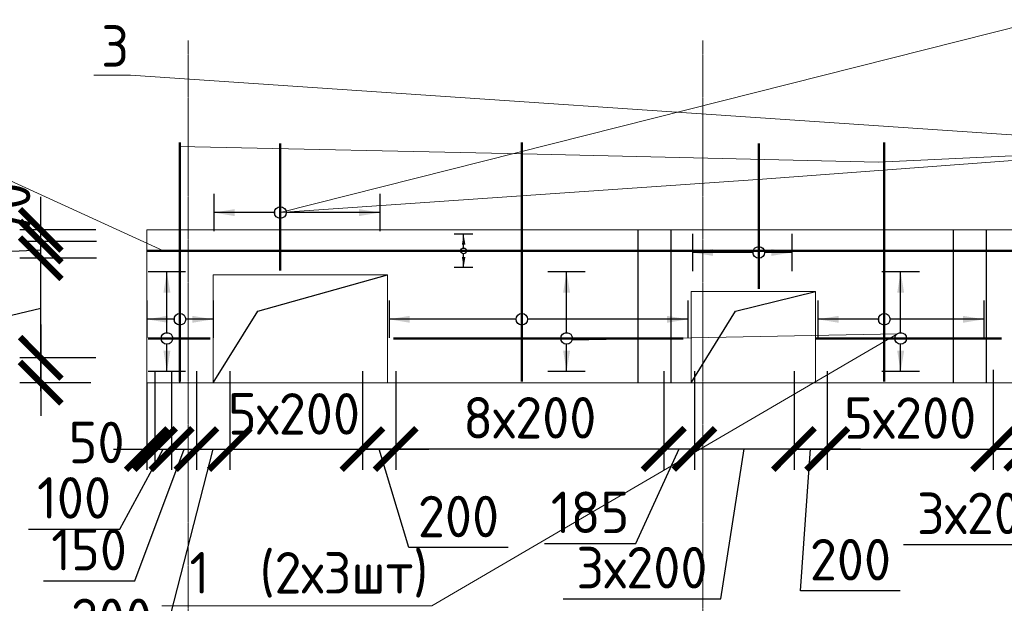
# Model space of a CAD drawing. Header units: millimetres. Extents: x 247266 to 730847, y -636031 to 10052.
# Tile 38 of 196: x 587967 to 593900, y -417256 to -413740. Entities that reach past the tile are written whole.
import ezdxf
from ezdxf import colors
from ezdxf.entities.mleader import LeaderData, LeaderLine
from ezdxf.math import Vec2, Vec3

# ---------------------------------------------------------------- set-up
doc = ezdxf.new("R2010")
doc.units = ezdxf.units.MM
doc.set_wipeout_variables(frame=1)
for name, pattern in [('______5', [1100, 800, -100, 100, -100]), ('________', [0]), ('HIDDEN2', [4.7625, 3.175, -1.5875]), ('осевая', [50.8, 31.75, -6.35, 6.35, -6.35])]:
    doc.linetypes.add(name, pattern=pattern)
for name, color, linetype, lineweight in [('Standard', 7, 'Continuous', 25), ('АрмСтер', 7, 'Continuous', 50), ('Оси', 7, '______5', 18), ('подоснова', 7, 'Continuous', 5)]:
    doc.layers.add(name, color=color, linetype=linetype, lineweight=lineweight)
doc.layers.add('РАЗМЕРЫ', color=7, linetype='Continuous')
doc.styles.add('GOST-2.304_Type-B', font='GOST_Common.ttf')
doc.dimstyles.new('СПДС', dxfattribs={"dimscale": 100, "dimtxt": 2.5, "dimasz": 2.5, "dimexe": 1.25, "dimexo": 0, "dimtad": 1, "dimdec": 0, "dimtxsty": 'GOST-2.304_Type-B', "dimblk": 'ARCHTICK', "dimcen": 2.5, "dimdle": 2, "dimadec": 0, "dimazin": 2, "dimtfac": 0.75, "dimtdec": 0, "dimtmove": 1, "dimatfit": 3, "dimfxl": 1, "dimtolj": 1, "dimarcsym": 1})

# ---------------------------------------------------------------- blocks, each defined once
blk = doc.blocks.new('_ArchTick')
at = {"color": 0, "linetype": 'ByBlock', "const_width": 0.15}
blk.add_lwpolyline([(-0.5, -0.5), (0.5, 0.5)], dxfattribs=at)
blk = doc.blocks.new('*D3121')
at = {"layer": 'DEFPOINTS', "color": 0, "ltscale": 100}
for p in [(588782.4, -415856.8), (588732.8, -415927.1), (588782.4, -416326.8)]:
    blk.add_point(p, dxfattribs=at)
at = {"layer": 'РАЗМЕРЫ', "color": 0, "lineweight": -2}
for p, q in [((588782.4, -415856.8), (588782.4, -416451.8)), ((588732.8, -415927.1), (588732.8, -416451.8)), ((588532.8, -416326.8), (588982.4, -416326.8))]:
    blk.add_line(p, q, dxfattribs=at)
at = {"layer": 'РАЗМЕРЫ', "color": 0, "lineweight": -2, "ltscale": 100, "xscale": 250, "yscale": 250, "zscale": 250}
blk.add_blockref('_ArchTick', (588732.8, -416326.8), dxfattribs=at)
at = {"layer": 'РАЗМЕРЫ', "color": 0, "lineweight": -2, "ltscale": 100, "xscale": 250, "yscale": 250, "zscale": 250, "rotation": 180}
blk.add_blockref('_ArchTick', (588782.4, -416326.8), dxfattribs=at)
at = {"layer": 'РАЗМЕРЫ', "color": 0, "lineweight": 0, "ltscale": 100, "insert": (588430.6, -416287.2), "char_height": 250, "attachment_point": 5, "style": 'GOST-2.304_Type-B'}
blk.add_mtext('\\A1;50', dxfattribs=at)
blk = doc.blocks.new('*D3122')
at = {"layer": 'DEFPOINTS', "color": 0, "ltscale": 100}
for p in [(588881.9, -415857.2), (588782.4, -415927.1), (588881.9, -416326.8)]:
    blk.add_point(p, dxfattribs=at)
at = {"layer": 'РАЗМЕРЫ', "color": 0, "lineweight": -2}
for p, q in [((588881.9, -415857.2), (588881.9, -416451.8)), ((588782.4, -415927.1), (588782.4, -416451.8)), ((588570.1, -416808.6), (588832.2, -416326.8)), ((588582.4, -416326.8), (589081.9, -416326.8)), ((588019.6, -416808.6), (588570.1, -416808.6))]:
    blk.add_line(p, q, dxfattribs=at)
at = {"layer": 'РАЗМЕРЫ', "color": 0, "lineweight": -2, "ltscale": 100, "xscale": 250, "yscale": 250, "zscale": 250}
blk.add_blockref('_ArchTick', (588782.4, -416326.8), dxfattribs=at)
at = {"layer": 'РАЗМЕРЫ', "color": 0, "lineweight": -2, "ltscale": 100, "xscale": 250, "yscale": 250, "zscale": 250, "rotation": 180}
blk.add_blockref('_ArchTick', (588881.9, -416326.8), dxfattribs=at)
at = {"layer": 'РАЗМЕРЫ', "color": 0, "lineweight": 0, "ltscale": 100, "insert": (588294.8, -416621), "char_height": 250, "attachment_point": 5, "style": 'GOST-2.304_Type-B'}
blk.add_mtext('\\A1;100', dxfattribs=at)
blk = doc.blocks.new('*D3123')
at = {"layer": 'DEFPOINTS', "color": 0, "ltscale": 100}
for p in [(589032.8, -415856.8), (588882.8, -415953.8), (589032.8, -416326.8)]:
    blk.add_point(p, dxfattribs=at)
at = {"layer": 'РАЗМЕРЫ', "color": 0, "lineweight": -2}
for p, q in [((589032.8, -415856.8), (589032.8, -416451.8)), ((588882.8, -415953.8), (588882.8, -416451.8)), ((588660.7, -417120.3), (588957.8, -416326.8)), ((588682.8, -416326.8), (589232.8, -416326.8)), ((588110.3, -417120.3), (588660.7, -417120.3))]:
    blk.add_line(p, q, dxfattribs=at)
at = {"layer": 'РАЗМЕРЫ', "color": 0, "lineweight": -2, "ltscale": 100, "xscale": 250, "yscale": 250, "zscale": 250, "rotation": 180}
blk.add_blockref('_ArchTick', (588882.8, -416326.8), dxfattribs=at)
at = {"layer": 'РАЗМЕРЫ', "color": 0, "lineweight": -2, "ltscale": 100, "xscale": 250, "yscale": 250, "zscale": 250}
blk.add_blockref('_ArchTick', (589032.8, -416326.8), dxfattribs=at)
at = {"layer": 'РАЗМЕРЫ', "color": 0, "lineweight": 0, "ltscale": 100, "insert": (588385.5, -416932.7), "char_height": 250, "attachment_point": 5, "style": 'GOST-2.304_Type-B'}
blk.add_mtext('\\A1;150', dxfattribs=at)
blk = doc.blocks.new('*D3124')
at = {"layer": 'DEFPOINTS', "color": 0, "ltscale": 100}
for p in [(589232.8, -415869.2), (590032.8, -415856.8), (590032.8, -416326.8)]:
    blk.add_point(p, dxfattribs=at)
at = {"layer": 'РАЗМЕРЫ', "color": 0, "lineweight": -2}
for p, q in [((589232.8, -415869.2), (589232.8, -416451.8)), ((590032.8, -415856.8), (590032.8, -416451.8)), ((589032.8, -416326.8), (590232.8, -416326.8))]:
    blk.add_line(p, q, dxfattribs=at)
at = {"layer": 'РАЗМЕРЫ', "color": 0, "lineweight": -2, "ltscale": 100, "xscale": 250, "yscale": 250, "zscale": 250, "rotation": 180}
blk.add_blockref('_ArchTick', (589232.8, -416326.8), dxfattribs=at)
at = {"layer": 'РАЗМЕРЫ', "color": 0, "lineweight": -2, "ltscale": 100, "xscale": 250, "yscale": 250, "zscale": 250}
blk.add_blockref('_ArchTick', (590032.8, -416326.8), dxfattribs=at)
at = {"layer": 'РАЗМЕРЫ', "color": 0, "lineweight": 0, "ltscale": 100, "insert": (589620.1, -416114.8), "char_height": 250, "attachment_point": 5, "style": 'GOST-2.304_Type-B'}
blk.add_mtext('\\A1;5х200', dxfattribs=at)
blk = doc.blocks.new('*D3133')
at = {"layer": 'DEFPOINTS', "color": 0, "ltscale": 100}
for p in [(590032.8, -415975.1), (590232.8, -416023.5), (590232.8, -416326.8)]:
    blk.add_point(p, dxfattribs=at)
at = {"layer": 'РАЗМЕРЫ', "color": 0, "lineweight": -2}
for p, q in [((590032.8, -415975.1), (590032.8, -416451.8)), ((590232.8, -416023.5), (590232.8, -416451.8)), ((589832.8, -416326.8), (590432.8, -416326.8)), ((590311, -416920.9), (590132.8, -416326.8)), ((590911.5, -416920.9), (590311, -416920.9))]:
    blk.add_line(p, q, dxfattribs=at)
at = {"layer": 'РАЗМЕРЫ', "color": 0, "lineweight": -2, "ltscale": 100, "xscale": 250, "yscale": 250, "zscale": 250, "rotation": 180}
blk.add_blockref('_ArchTick', (590032.8, -416326.8), dxfattribs=at)
at = {"layer": 'РАЗМЕРЫ', "color": 0, "lineweight": -2, "ltscale": 100, "xscale": 250, "yscale": 250, "zscale": 250}
blk.add_blockref('_ArchTick', (590232.8, -416326.8), dxfattribs=at)
at = {"layer": 'РАЗМЕРЫ', "color": 0, "lineweight": 0, "ltscale": 100, "insert": (590611.2, -416733.3), "char_height": 250, "attachment_point": 5, "style": 'GOST-2.304_Type-B'}
blk.add_mtext('\\A1;200', dxfattribs=at)
blk = doc.blocks.new('*D3125')
at = {"layer": 'DEFPOINTS', "color": 0, "ltscale": 100}
for p in [(590232.8, -415856.8), (591848.8, -415857.2), (591848.8, -416326.1)]:
    blk.add_point(p, dxfattribs=at)
at = {"layer": 'РАЗМЕРЫ', "color": 0, "lineweight": -2}
for p, q in [((590232.8, -415856.8), (590232.8, -416451.1)), ((591848.8, -415857.2), (591848.8, -416451.1)), ((590032.8, -416326.1), (592048.8, -416326.1))]:
    blk.add_line(p, q, dxfattribs=at)
at = {"layer": 'РАЗМЕРЫ', "color": 0, "lineweight": -2, "ltscale": 100, "xscale": 250, "yscale": 250, "zscale": 250, "rotation": 180}
blk.add_blockref('_ArchTick', (590232.8, -416326.1), dxfattribs=at)
at = {"layer": 'РАЗМЕРЫ', "color": 0, "lineweight": -2, "ltscale": 100, "xscale": 250, "yscale": 250, "zscale": 250}
blk.add_blockref('_ArchTick', (591848.8, -416326.1), dxfattribs=at)
at = {"layer": 'РАЗМЕРЫ', "color": 0, "lineweight": 0, "ltscale": 100, "insert": (591040.8, -416138.5), "char_height": 250, "attachment_point": 5, "style": 'GOST-2.304_Type-B'}
blk.add_mtext('\\A1;8х200', dxfattribs=at)
blk = doc.blocks.new('*D3126')
at = {"layer": 'DEFPOINTS', "color": 0, "ltscale": 100}
for p in [(592032.8, -415856.8), (591847.8, -415994.4), (592032.8, -416326.1)]:
    blk.add_point(p, dxfattribs=at)
at = {"layer": 'РАЗМЕРЫ', "color": 0, "lineweight": -2}
for p, q in [((592032.8, -415856.8), (592032.8, -416451.1)), ((591847.8, -415994.4), (591847.8, -416451.1)), ((591647.8, -416326.1), (592232.8, -416326.1)), ((591679.3, -416895.7), (591940.3, -416326.1)), ((591128.9, -416895.7), (591679.3, -416895.7))]:
    blk.add_line(p, q, dxfattribs=at)
at = {"layer": 'РАЗМЕРЫ', "color": 0, "lineweight": -2, "ltscale": 100, "xscale": 250, "yscale": 250, "zscale": 250, "rotation": 180}
blk.add_blockref('_ArchTick', (591847.8, -416326.1), dxfattribs=at)
at = {"layer": 'РАЗМЕРЫ', "color": 0, "lineweight": -2, "ltscale": 100, "xscale": 250, "yscale": 250, "zscale": 250}
blk.add_blockref('_ArchTick', (592032.8, -416326.1), dxfattribs=at)
at = {"layer": 'РАЗМЕРЫ', "color": 0, "lineweight": 0, "ltscale": 100, "insert": (591404.1, -416708.1), "char_height": 250, "attachment_point": 5, "style": 'GOST-2.304_Type-B'}
blk.add_mtext('\\A1;185', dxfattribs=at)
blk = doc.blocks.new('*D3127')
at = {"layer": 'DEFPOINTS', "color": 0, "ltscale": 100}
for p in [(592632.8, -415856.8), (592032.8, -415966.5), (592632.8, -416326.1)]:
    blk.add_point(p, dxfattribs=at)
at = {"layer": 'РАЗМЕРЫ', "color": 0, "lineweight": -2}
for p, q in [((592632.8, -415856.8), (592632.8, -416451.1)), ((592032.8, -415966.5), (592032.8, -416451.1)), ((591832.8, -416326.1), (592832.8, -416326.1)), ((592191.8, -417229.2), (592332.8, -416326.1)), ((591241, -417229.2), (592191.8, -417229.2))]:
    blk.add_line(p, q, dxfattribs=at)
at = {"layer": 'РАЗМЕРЫ', "color": 0, "lineweight": -2, "ltscale": 100, "xscale": 250, "yscale": 250, "zscale": 250, "rotation": 180}
blk.add_blockref('_ArchTick', (592032.8, -416326.1), dxfattribs=at)
at = {"layer": 'РАЗМЕРЫ', "color": 0, "lineweight": -2, "ltscale": 100, "xscale": 250, "yscale": 250, "zscale": 250}
blk.add_blockref('_ArchTick', (592632.8, -416326.1), dxfattribs=at)
at = {"layer": 'РАЗМЕРЫ', "color": 0, "lineweight": 0, "ltscale": 100, "insert": (591716.4, -417041.5), "char_height": 250, "attachment_point": 5, "style": 'GOST-2.304_Type-B'}
blk.add_mtext('\\A1;3х200', dxfattribs=at)
blk = doc.blocks.new('*D3128')
at = {"layer": 'DEFPOINTS', "color": 0, "ltscale": 100}
for p in [(592832.8, -415856.8), (592632.8, -415944.6), (592832.8, -416326.1)]:
    blk.add_point(p, dxfattribs=at)
at = {"layer": 'РАЗМЕРЫ', "color": 0, "lineweight": -2}
for p, q in [((592832.8, -415856.8), (592832.8, -416451.1)), ((592632.8, -415944.6), (592632.8, -416451.1)), ((592432.8, -416326.1), (593032.8, -416326.1)), ((592672.6, -417181), (592732.8, -416326.1)), ((593273.1, -417181), (592672.6, -417181))]:
    blk.add_line(p, q, dxfattribs=at)
at = {"layer": 'РАЗМЕРЫ', "color": 0, "lineweight": -2, "ltscale": 100, "xscale": 250, "yscale": 250, "zscale": 250, "rotation": 180}
blk.add_blockref('_ArchTick', (592632.8, -416326.1), dxfattribs=at)
at = {"layer": 'РАЗМЕРЫ', "color": 0, "lineweight": -2, "ltscale": 100, "xscale": 250, "yscale": 250, "zscale": 250}
blk.add_blockref('_ArchTick', (592832.8, -416326.1), dxfattribs=at)
at = {"layer": 'РАЗМЕРЫ', "color": 0, "lineweight": 0, "ltscale": 100, "insert": (592972.9, -416993.4), "char_height": 250, "attachment_point": 5, "style": 'GOST-2.304_Type-B'}
blk.add_mtext('\\A1;200', dxfattribs=at)
blk = doc.blocks.new('*D3129')
at = {"layer": 'DEFPOINTS', "color": 0, "ltscale": 100}
for p in [(593832.8, -415848.8), (592832.8, -415965.5), (593832.8, -416327.8)]:
    blk.add_point(p, dxfattribs=at)
at = {"layer": 'РАЗМЕРЫ', "color": 0, "lineweight": -2}
for p, q in [((593832.8, -415848.8), (593832.8, -416452.8)), ((592832.8, -415965.5), (592832.8, -416452.8)), ((592632.8, -416327.8), (594032.8, -416327.8))]:
    blk.add_line(p, q, dxfattribs=at)
at = {"layer": 'РАЗМЕРЫ', "color": 0, "lineweight": -2, "ltscale": 100, "xscale": 250, "yscale": 250, "zscale": 250, "rotation": 180}
blk.add_blockref('_ArchTick', (592832.8, -416327.8), dxfattribs=at)
at = {"layer": 'РАЗМЕРЫ', "color": 0, "lineweight": -2, "ltscale": 100, "xscale": 250, "yscale": 250, "zscale": 250}
blk.add_blockref('_ArchTick', (593832.8, -416327.8), dxfattribs=at)
at = {"layer": 'РАЗМЕРЫ', "color": 0, "lineweight": 0, "ltscale": 100, "insert": (593332.8, -416140.2), "char_height": 250, "attachment_point": 5, "style": 'GOST-2.304_Type-B'}
blk.add_mtext('\\A1;5х200', dxfattribs=at)
blk = doc.blocks.new('*D3134')
at = {"layer": 'DEFPOINTS', "color": 0, "ltscale": 100}
for p in [(594032.8, -415856.8), (594632.8, -415856.8), (594632.8, -416324)]:
    blk.add_point(p, dxfattribs=at)
at = {"layer": 'РАЗМЕРЫ', "color": 0, "lineweight": -2}
for p, q in [((594032.8, -415856.8), (594032.8, -416449)), ((594632.8, -415856.8), (594632.8, -416449)), ((593832.8, -416324), (594832.8, -416324)), ((594244, -416902), (594332.8, -416324)), ((593293.2, -416902), (594244, -416902))]:
    blk.add_line(p, q, dxfattribs=at)
at = {"layer": 'РАЗМЕРЫ', "color": 0, "lineweight": -2, "ltscale": 100, "xscale": 250, "yscale": 250, "zscale": 250, "rotation": 180}
blk.add_blockref('_ArchTick', (594032.8, -416324), dxfattribs=at)
at = {"layer": 'РАЗМЕРЫ', "color": 0, "lineweight": -2, "ltscale": 100, "xscale": 250, "yscale": 250, "zscale": 250}
blk.add_blockref('_ArchTick', (594632.8, -416324), dxfattribs=at)
at = {"layer": 'РАЗМЕРЫ', "color": 0, "lineweight": 0, "ltscale": 100, "insert": (593768.6, -416714.3), "char_height": 250, "attachment_point": 5, "style": 'GOST-2.304_Type-B'}
blk.add_mtext('\\A1;3х200', dxfattribs=at)
blk = doc.blocks.new('*U3107')
at = {"layer": 'РАЗМЕРЫ'}
for p, q in [((112.5, 200), (-112.5, 200)), ((112.5, -200), (-112.5, -200))]:
    blk.add_line(p, q, dxfattribs=at)
at = {"layer": 'РАЗМЕРЫ', "ltscale": 15}
blk.add_line((0, -200), (0, 200), dxfattribs=at)
at = {"layer": 'РАЗМЕРЫ'}
for points in [[(0, 200), (20.9, 74.8), (-20.9, 74.8)], [(0, -200), (20.9, -74.8), (-20.9, -74.8)]]:
    blk.add_solid(points, dxfattribs=at)
at = {"linetype": 'Continuous', "lineweight": 0}
blk.add_wipeout([(35, 0), (28.3, 20.6), (10.8, 33.3), (-10.8, 33.3), (-28.3, 20.6), (-35, 0), (-28.3, -20.6), (-10.8, -33.3), (10.8, -33.3), (28.3, -20.6)], dxfattribs=at)
at = {"color": 0, "linetype": 'ByBlock', "lineweight": -2, "ltscale": 100}
blk.add_line((-375.3, 0), (1064.7, 0), dxfattribs=at)
at = {"layer": 'РАЗМЕРЫ'}
blk.add_circle((0, 0), 35, dxfattribs=at)
blk = doc.blocks.new('*U3108')
at = {"layer": 'РАЗМЕРЫ'}
for p, q in [((112.5, 800), (-112.5, 800)), ((112.5, -1000), (-112.5, -1000))]:
    blk.add_line(p, q, dxfattribs=at)
at = {"layer": 'РАЗМЕРЫ', "ltscale": 15}
blk.add_line((0, -1000), (0, 800), dxfattribs=at)
at = {"layer": 'РАЗМЕРЫ'}
for points in [[(0, 800), (20.9, 674.8), (-20.9, 674.8)], [(0, -1000), (20.9, -874.8), (-20.9, -874.8)]]:
    blk.add_solid(points, dxfattribs=at)
at = {"linetype": 'Continuous', "lineweight": 0}
blk.add_wipeout([(35, 0), (28.3, 20.6), (10.8, 33.3), (-10.8, 33.3), (-28.3, 20.6), (-35, 0), (-28.3, -20.6), (-10.8, -33.3), (10.8, -33.3), (28.3, -20.6)], dxfattribs=at)
at = {"color": 0, "linetype": 'ByBlock', "lineweight": -2, "ltscale": 100}
blk.add_line((-375.3, 0), (1064.7, 0), dxfattribs=at)
at = {"layer": 'РАЗМЕРЫ'}
blk.add_circle((0, 0), 35, dxfattribs=at)
blk = doc.blocks.new('*U3105')
at = {"layer": 'РАЗМЕРЫ'}
for p, q in [((112.5, 400), (-112.5, 400)), ((112.5, -600), (-112.5, -600))]:
    blk.add_line(p, q, dxfattribs=at)
at = {"layer": 'РАЗМЕРЫ', "ltscale": 15}
blk.add_line((0, -600), (0, 400), dxfattribs=at)
at = {"layer": 'РАЗМЕРЫ'}
for points in [[(0, 400), (20.9, 274.8), (-20.9, 274.8)], [(0, -600), (20.9, -474.8), (-20.9, -474.8)]]:
    blk.add_solid(points, dxfattribs=at)
at = {"linetype": 'Continuous', "lineweight": 0}
blk.add_wipeout([(35, 0), (28.3, 20.6), (10.8, 33.3), (-10.8, 33.3), (-28.3, 20.6), (-35, 0), (-28.3, -20.6), (-10.8, -33.3), (10.8, -33.3), (28.3, -20.6)], dxfattribs=at)
at = {"color": 0, "linetype": 'ByBlock', "lineweight": -2, "ltscale": 100}
blk.add_line((-375.3, 0), (1064.7, 0), dxfattribs=at)
at = {"layer": 'РАЗМЕРЫ'}
blk.add_circle((0, 0), 35, dxfattribs=at)
blk = doc.blocks.new('*U3104')
at = {"layer": 'РАЗМЕРЫ'}
for p, q in [((112.5, 400), (-112.5, 400)), ((112.5, -600), (-112.5, -600))]:
    blk.add_line(p, q, dxfattribs=at)
at = {"layer": 'РАЗМЕРЫ', "ltscale": 15}
blk.add_line((0, -600), (0, 400), dxfattribs=at)
at = {"layer": 'РАЗМЕРЫ'}
for points in [[(0, 400), (20.9, 274.8), (-20.9, 274.8)], [(0, -600), (20.9, -474.8), (-20.9, -474.8)]]:
    blk.add_solid(points, dxfattribs=at)
at = {"linetype": 'Continuous', "lineweight": 0}
blk.add_wipeout([(35, 0), (28.3, 20.6), (10.8, 33.3), (-10.8, 33.3), (-28.3, 20.6), (-35, 0), (-28.3, -20.6), (-10.8, -33.3), (10.8, -33.3), (28.3, -20.6)], dxfattribs=at)
at = {"color": 0, "linetype": 'ByBlock', "lineweight": -2, "ltscale": 100}
blk.add_line((-348.9, 0), (416.1, 0), dxfattribs=at)
at = {"layer": 'РАЗМЕРЫ'}
blk.add_circle((0, 0), 35, dxfattribs=at)
blk = doc.blocks.new('*U3115')
at = {"layer": 'РАЗМЕРЫ'}
for p, q in [((112.5, 400), (-112.5, 400)), ((112.5, -200), (-112.5, -200))]:
    blk.add_line(p, q, dxfattribs=at)
at = {"layer": 'РАЗМЕРЫ', "ltscale": 15}
blk.add_line((0, -200), (0, 400), dxfattribs=at)
at = {"layer": 'РАЗМЕРЫ'}
for points in [[(0, 400), (20.9, 274.8), (-20.9, 274.8)], [(0, -200), (20.9, -74.8), (-20.9, -74.8)]]:
    blk.add_solid(points, dxfattribs=at)
at = {"linetype": 'Continuous', "lineweight": 0}
blk.add_wipeout([(35, 0), (28.3, 20.6), (10.8, 33.3), (-10.8, 33.3), (-28.3, 20.6), (-35, 0), (-28.3, -20.6), (-10.8, -33.3), (10.8, -33.3), (28.3, -20.6)], dxfattribs=at)
at = {"color": 0, "linetype": 'ByBlock', "lineweight": -2, "ltscale": 100}
blk.add_line((-218.9, 0), (656.1, 0), dxfattribs=at)
at = {"layer": 'РАЗМЕРЫ'}
blk.add_circle((0, 0), 35, dxfattribs=at)
blk = doc.blocks.new('*U3113')
at = {"layer": 'РАЗМЕРЫ'}
for p, q in [((112, 200), (-112, 200)), ((112, -200), (-112, -200))]:
    blk.add_line(p, q, dxfattribs=at)
at = {"layer": 'РАЗМЕРЫ', "ltscale": 15}
blk.add_line((0, -200), (0, 200), dxfattribs=at)
at = {"layer": 'РАЗМЕРЫ'}
for points in [[(0, 200), (21, 75), (-21, 75)], [(0, -200), (21, -75), (-21, -75)]]:
    blk.add_solid(points, dxfattribs=at)
at = {"linetype": 'Continuous', "lineweight": 0}
blk.add_wipeout([(35, 0), (28, 21), (11, 33), (-11, 33), (-28, 21), (-35, 0), (-28, -21), (-11, -33), (11, -33), (28, -21)], dxfattribs=at)
at = {"color": 0, "linetype": 'ByBlock', "lineweight": -2, "ltscale": 100}
blk.add_line((-3817, 0), (10083, 0), dxfattribs=at)
at = {"layer": 'РАЗМЕРЫ'}
blk.add_circle((0, 0), 35, dxfattribs=at)
blk = doc.blocks.new('*U3114')
at = {"layer": 'РАЗМЕРЫ'}
for p, q in [((112.5, 400), (-112.5, 400)), ((112.5, -200), (-112.5, -200))]:
    blk.add_line(p, q, dxfattribs=at)
at = {"layer": 'РАЗМЕРЫ', "ltscale": 15}
blk.add_line((0, -200), (0, 400), dxfattribs=at)
at = {"layer": 'РАЗМЕРЫ'}
for points in [[(0, 400), (20.9, 274.8), (-20.9, 274.8)], [(0, -200), (20.9, -74.8), (-20.9, -74.8)]]:
    blk.add_solid(points, dxfattribs=at)
at = {"linetype": 'Continuous', "lineweight": 0}
blk.add_wipeout([(35, 0), (28.3, 20.6), (10.8, 33.3), (-10.8, 33.3), (-28.3, 20.6), (-35, 0), (-28.3, -20.6), (-10.8, -33.3), (10.8, -33.3), (28.3, -20.6)], dxfattribs=at)
at = {"color": 0, "linetype": 'ByBlock', "lineweight": -2, "ltscale": 100}
blk.add_line((-1043.4, 0), (701.6, 0), dxfattribs=at)
at = {"layer": 'РАЗМЕРЫ'}
blk.add_circle((0, 0), 35, dxfattribs=at)
blk = doc.blocks.new('*U3111')
at = {"layer": 'РАЗМЕРЫ'}
for p, q in [((112.5, 400), (-112.5, 400)), ((112.5, -200), (-112.5, -200))]:
    blk.add_line(p, q, dxfattribs=at)
at = {"layer": 'РАЗМЕРЫ', "ltscale": 15}
blk.add_line((0, -200), (0, 400), dxfattribs=at)
at = {"layer": 'РАЗМЕРЫ'}
for points in [[(0, 400), (20.9, 274.8), (-20.9, 274.8)], [(0, -200), (20.9, -74.8), (-20.9, -74.8)]]:
    blk.add_solid(points, dxfattribs=at)
at = {"linetype": 'Continuous', "lineweight": 0}
blk.add_wipeout([(35, 0), (28.3, 20.6), (10.8, 33.3), (-10.8, 33.3), (-28.3, 20.6), (-35, 0), (-28.3, -20.6), (-10.8, -33.3), (10.8, -33.3), (28.3, -20.6)], dxfattribs=at)
at = {"color": 0, "linetype": 'ByBlock', "lineweight": -2, "ltscale": 100}
blk.add_line((-513.4, 0), (606.6, 0), dxfattribs=at)
at = {"layer": 'РАЗМЕРЫ'}
blk.add_circle((0, 0), 35, dxfattribs=at)
blk = doc.blocks.new('*U3110')
at = {"layer": 'РАЗМЕРЫ'}
for p, q in [((112.5, 400), (-112.5, 400)), ((112.5, -200), (-112.5, -200))]:
    blk.add_line(p, q, dxfattribs=at)
at = {"layer": 'РАЗМЕРЫ', "ltscale": 15}
blk.add_line((0, -200), (0, 400), dxfattribs=at)
at = {"layer": 'РАЗМЕРЫ'}
for points in [[(0, 400), (20.9, 274.8), (-20.9, 274.8)], [(0, -200), (20.9, -74.8), (-20.9, -74.8)]]:
    blk.add_solid(points, dxfattribs=at)
at = {"linetype": 'Continuous', "lineweight": 0}
blk.add_wipeout([(35, 0), (28.3, 20.6), (10.8, 33.3), (-10.8, 33.3), (-28.3, 20.6), (-35, 0), (-28.3, -20.6), (-10.8, -33.3), (10.8, -33.3), (28.3, -20.6)], dxfattribs=at)
at = {"color": 0, "linetype": 'ByBlock', "lineweight": -2, "ltscale": 100}
blk.add_line((-113.4, 0), (261.6, 0), dxfattribs=at)
at = {"layer": 'РАЗМЕРЫ'}
blk.add_circle((0, 0), 35, dxfattribs=at)
blk = doc.blocks.new('_None')
blk = doc.blocks.new('*D3196')
at = {"layer": 'DEFPOINTS', "color": 0, "ltscale": 100}
for p in [(588094.1, -415177.4), (588430.5, -415177.4), (588393.3, -415777.2)]:
    blk.add_point(p, dxfattribs=at)
at = {"layer": 'РАЗМЕРЫ', "color": 0, "lineweight": -2}
for p, q in [((588094.1, -415977.2), (588094.1, -414977.4)), ((588430.5, -415177.4), (587969.1, -415177.4)), ((587166.1, -415702.9), (588094.1, -415477.3)), ((587166.1, -416653.7), (587166.1, -415702.9)), ((588393.3, -415777.2), (587969.1, -415777.2))]:
    blk.add_line(p, q, dxfattribs=at)
at = {"layer": 'РАЗМЕРЫ', "color": 0, "lineweight": -2, "ltscale": 100, "xscale": 250, "yscale": 250, "zscale": 250}
for p, rotation in [((588094.1, -415177.4), 90), ((588094.1, -415777.2), 270)]:
    blk.add_blockref('_ArchTick', p, dxfattribs=dict(at, rotation=rotation))
at = {"layer": 'РАЗМЕРЫ', "color": 0, "lineweight": 0, "ltscale": 100, "insert": (586978.5, -416178.3), "char_height": 250, "attachment_point": 5, "rotation": 90, "style": 'GOST-2.304_Type-B'}
blk.add_mtext('\\A1;3х200', dxfattribs=at)
blk = doc.blocks.new('*D3197')
at = {"layer": 'DEFPOINTS', "color": 0, "ltscale": 100}
for p in [(588094.1, -415077.4), (588430.5, -415077.4), (588430.5, -415177.4)]:
    blk.add_point(p, dxfattribs=at)
at = {"layer": 'РАЗМЕРЫ', "color": 0, "lineweight": -2}
for p, q in [((588094.1, -415377.4), (588094.1, -414877.4)), ((588430.5, -415077.4), (587969.1, -415077.4)), ((587737.4, -415142.9), (588094.1, -415127.4)), ((587737.4, -415693.3), (587737.4, -415142.9)), ((588430.5, -415177.4), (587969.1, -415177.4))]:
    blk.add_line(p, q, dxfattribs=at)
at = {"layer": 'РАЗМЕРЫ', "color": 0, "lineweight": -2, "ltscale": 100, "xscale": 250, "yscale": 250, "zscale": 250}
for p, rotation in [((588094.1, -415077.4), 270), ((588094.1, -415177.4), 90)]:
    blk.add_blockref('_ArchTick', p, dxfattribs=dict(at, rotation=rotation))
at = {"layer": 'РАЗМЕРЫ', "color": 0, "lineweight": 0, "ltscale": 100, "insert": (587549.8, -415418.1), "char_height": 250, "attachment_point": 5, "rotation": 90, "style": 'GOST-2.304_Type-B'}
blk.add_mtext('\\A1;100', dxfattribs=at)
blk = doc.blocks.new('*D3198')
at = {"layer": 'DEFPOINTS', "color": 0, "ltscale": 100}
for p in [(588094.1, -415007.2), (588426.9, -415007.2), (588430.5, -415077.4)]:
    blk.add_point(p, dxfattribs=at)
at = {"layer": 'РАЗМЕРЫ', "color": 0, "lineweight": -2}
for p, q in [((588094.1, -415277.4), (588094.1, -414807.2)), ((588426.9, -415007.2), (587969.1, -415007.2)), ((588430.5, -415077.4), (587969.1, -415077.4))]:
    blk.add_line(p, q, dxfattribs=at)
at = {"layer": 'РАЗМЕРЫ', "color": 0, "lineweight": -2, "ltscale": 100, "xscale": 250, "yscale": 250, "zscale": 250}
for p, rotation in [((588094.1, -415007.2), 270), ((588094.1, -415077.4), 90)]:
    blk.add_blockref('_ArchTick', p, dxfattribs=dict(at, rotation=rotation))
at = {"layer": 'РАЗМЕРЫ', "color": 0, "lineweight": 0, "ltscale": 100, "insert": (587906.3, -414886.2), "char_height": 250, "attachment_point": 5, "rotation": 90, "style": 'GOST-2.304_Type-B'}
blk.add_mtext('\\A1;70', dxfattribs=at)
blk = doc.blocks.new('*D3195')
at = {"layer": 'DEFPOINTS', "color": 0, "ltscale": 100}
for p in [(588426.5, -415777.2), (588094.1, -415927.1), (588396.5, -415927.1)]:
    blk.add_point(p, dxfattribs=at)
at = {"layer": 'РАЗМЕРЫ', "color": 0, "lineweight": -2}
for p, q in [((588094.1, -415577.2), (588094.1, -416127.1)), ((588426.5, -415777.2), (587969.1, -415777.2)), ((588396.5, -415927.1), (587969.1, -415927.1))]:
    blk.add_line(p, q, dxfattribs=at)
at = {"layer": 'РАЗМЕРЫ', "color": 0, "lineweight": -2, "ltscale": 100, "xscale": 250, "yscale": 250, "zscale": 250}
for p, rotation in [((588094.1, -415777.2), 90), ((588094.1, -415927.1), 270)]:
    blk.add_blockref('_ArchTick', p, dxfattribs=dict(at, rotation=rotation))
at = {"layer": 'РАЗМЕРЫ', "color": 0, "lineweight": 0, "ltscale": 100, "insert": (587640.9, -416234.3), "char_height": 250, "attachment_point": 5, "rotation": 90, "style": 'GOST-2.304_Type-B'}
blk.add_mtext('\\A1;150', dxfattribs=at)
blk = doc.blocks.new('*D3201')
at = {"layer": 'DEFPOINTS', "color": 0, "ltscale": 100}
for p in [(589032.8, -415856.8), (589232.8, -415856.8), (589232.8, -416326.8)]:
    blk.add_point(p, dxfattribs=at)
at = {"layer": 'РАЗМЕРЫ', "color": 0, "lineweight": -2}
for p, q in [((589032.8, -415856.8), (589032.8, -416451.8)), ((589232.8, -415856.8), (589232.8, -416451.8)), ((588821.3, -417540.4), (589132.8, -416326.8)), ((588832.8, -416326.8), (589432.8, -416326.8)), ((588220.8, -417540.4), (588821.3, -417540.4))]:
    blk.add_line(p, q, dxfattribs=at)
at = {"layer": 'РАЗМЕРЫ', "color": 0, "lineweight": -2, "ltscale": 100, "xscale": 250, "yscale": 250, "zscale": 250, "rotation": 180}
blk.add_blockref('_ArchTick', (589032.8, -416326.8), dxfattribs=at)
at = {"layer": 'РАЗМЕРЫ', "color": 0, "lineweight": -2, "ltscale": 100, "xscale": 250, "yscale": 250, "zscale": 250}
blk.add_blockref('_ArchTick', (589232.8, -416326.8), dxfattribs=at)
at = {"layer": 'РАЗМЕРЫ', "color": 0, "ltscale": 100, "insert": (588521, -417352.8), "char_height": 250, "attachment_point": 5, "style": 'GOST-2.304_Type-B'}
blk.add_mtext('\\A1;200', dxfattribs=at)

msp = doc.modelspace()

# ---------------------------------------------------------------- linework, layer by layer
at = {"linetype": 'HIDDEN2', "transparency": 33554687}
for p, q in [((588932.75, -415927.1), (588932.75, -415007.1)), ((591692.75, -415007.1), (591692.75, -415927.1)), ((591892.75, -415927.1), (591892.75, -415007.1)), ((593592.75, -415007.1), (593592.75, -415927.1)), ((593792.75, -415927.1), (593792.75, -415007.1))]:
    msp.add_line(p, q, dxfattribs=at)
at = {"layer": 'Standard', "linetype": '________', "lineweight": 0, "transparency": 33554687}
for p, q in [((588732.75, -415007.1), (588732.75, -415927.1)), ((588732.75, -415007.1), (595682.75, -415007.1)), ((595682.75, -415007.1), (588732.75, -415007.1)), ((591902.75, -415007.1), (593592.75, -415007.1)), ((588732.75, -415927.1), (588932.75, -415927.1)), ((595287.75, -415927.1), (588932.75, -415927.1)), ((592377.75, -415927.1), (591557.75, -415927.1)), ((594267.75, -415927.1), (593377.75, -415927.1))]:
    msp.add_line(p, q, dxfattribs=at)
for points in [[(589132.75, -415277.1), (590182.69, -415277.1), (590182.69, -415927.1), (589132.75, -415927.1)], [(592012.27, -415377.1), (592762.21, -415377.1), (592762.21, -415927.1), (592012.27, -415927.1)]]:
    msp.add_lwpolyline(points, close=True, dxfattribs=at)
at = {"layer": 'Оси', "linetype": 'осевая', "lineweight": 0, "ltscale": 0.3, "transparency": 33554687}
for p, q in [((588982.75, -418841.12), (588982.75, -413866.51)), ((592082.75, -418841.12), (592082.75, -413866.51))]:
    msp.add_line(p, q, dxfattribs=at)
at = {"layer": 'РАЗМЕРЫ'}
for points in [[(589132.75, -415927.1), (589401.54, -415496.68), (590182.69, -415277.1)], [(592012.27, -415927.1), (592281.06, -415496.68), (592762.21, -415377.1)]]:
    msp.add_lwpolyline(points, dxfattribs=at)

# ---------------------------------------------------------------- dimensions: what is measured, and where the dimension line sits
at = {"layer": 'РАЗМЕРЫ', "lineweight": 0}
for base, p1, p2, picture, middle in [((588094.14, -415007.18), (588430.51, -415077.41), (588426.87, -415007.18), '*D3198', (588094.14, -414886.24)), ((588094.14, -415077.41), (588430.51, -415177.41), (588430.51, -415077.41), '*D3197', (587737.4, -415205.39)), ((588094.14, -415927.1), (588426.5, -415777.18), (588396.5, -415927.1), '*D3195', (587828.51, -416234.25))]:
    dim = msp.add_linear_dim(base=base, p1=p1, p2=p2, angle=90, dimstyle='СПДС', dxfattribs=at)
    dim.commit()
    dim.dimension.update_dxf_attribs({"geometry": picture, "text_midpoint": middle, "dimtype": 160})
dim = msp.add_linear_dim(base=(588094.14, -415177.41), p1=(588393.33, -415777.18), p2=(588430.51, -415177.41), angle=90, text='3х200', dimstyle='СПДС', dxfattribs=at)
dim.commit()
dim.dimension.update_dxf_attribs({"geometry": '*D3196', "text_midpoint": (587166.15, -415765.41), "dimtype": 160})
for base, p1, p2, picture, middle in [((588881.94, -416326.8), (588782.41, -415927.1), (588881.94, -415857.15, -159.5), '*D3122', (588507.56, -416808.62)), ((589032.75, -416326.8), (588882.83, -415953.84), (589032.75, -415856.84, -200), '*D3123', (588598.24, -417120.33)), ((588782.41, -416326.8), (588732.75, -415927.1), (588782.41, -415856.84, -200), '*D3121', (588430.55, -416474.78)), ((592032.75, -416326.12), (591847.81, -415994.38), (592032.75, -415856.84, -200), '*D3126', (591616.8, -416895.71)), ((592832.75, -416326.12), (592632.75, -415944.57), (592832.75, -415856.84, -200), '*D3128', (592735.15, -417181))]:
    dim = msp.add_linear_dim(base=base, p1=p1, p2=p2, dimstyle='СПДС', dxfattribs=at)
    dim.commit()
    dim.dimension.update_dxf_attribs({"geometry": picture, "text_midpoint": middle, "dimtype": 160})
for base, p1, p2, text, picture, middle in [((590032.75, -416326.8), (589232.75, -415869.24), (590032.75, -415856.84, -200), '5х200', '*D3124', (589620.14, -416302.44)), ((592632.75, -416326.12), (592032.75, -415966.53), (592632.75, -415856.84, -200), '3х200', '*D3127', (592129.33, -417229.16)), ((594632.75, -416323.99), (594032.75, -415856.84, -200), (594632.75, -415856.84, -200), '3х200', '*D3134', (594181.52, -416901.97))]:
    dim = msp.add_linear_dim(base=base, p1=p1, p2=p2, text=text, dimstyle='СПДС', dxfattribs=at)
    dim.commit()
    dim.dimension.update_dxf_attribs({"geometry": picture, "text_midpoint": middle, "dimtype": 160})
for base, p1, p2, text, picture, middle in [((591848.75, -416326.12), (590232.75, -415856.84, -200), (591848.75, -415857.19, -200), '8х200', '*D3125', (591040.75, -416138.5)), ((593832.75, -416327.79), (592832.75, -415965.48), (593832.75, -415848.84, -200), '5х200', '*D3129', (593332.75, -416140.16))]:
    dim = msp.add_linear_dim(base=base, p1=p1, p2=p2, text=text, dimstyle='СПДС', dxfattribs=at)
    dim.commit()
    dim.dimension.update_dxf_attribs({"geometry": picture, "text_midpoint": middle})
dim = msp.add_linear_dim(base=(590232.75, -416326.8), p1=(590032.75, -415975.08), p2=(590232.75, -416023.46), dimstyle='СПДС', dxfattribs=at)
dim.commit()
dim.dimension.update_dxf_attribs({"geometry": '*D3133', "text_midpoint": (590373.49, -416733.3)})

# ---------------------------------------------------------------- next in the draw order: block references
at = {"layer": 'АрмСтер', "ltscale": 15, "rotation": 90}
for name, p in [('*U3107', (588932.75, -415545.19)), ('*U3108', (590992.74, -415545.19)), ('*U3105', (593176.66, -415545.19))]:
    msp.add_blockref(name, p, dxfattribs=at)

# ---------------------------------------------------------------- next in the draw order: block references
for name, p in [('*U3104', (589537.72, -414902.35)), ('*U3115', (592420.46, -415142.39))]:
    msp.add_blockref(name, p, dxfattribs=at)

# ---------------------------------------------------------------- next in the draw order: block references
at = {"layer": 'АрмСтер', "ltscale": 15, "xscale": 0.5, "yscale": 0.5, "zscale": 0.5}
msp.add_blockref('*U3113', (590642.12, -415133), dxfattribs=at)

# ---------------------------------------------------------------- next in the draw order: leaders
at = {"layer": 'подоснова'}
ml = msp.add_multileader_mtext('Standard', dxfattribs=at)
ml.set_content('Х5 (14шт)', color=256, style='GOST-2.304_Type-B')
ml.set_leader_properties(color=256, linetype='ByLayer', lineweight=15)
ml.set_arrow_properties(name='NONE')
ml.build(insert=Vec2(0, 0))
ml.multileader.update_dxf_attribs({"text_left_attachment_type": 6, "text_right_attachment_type": 6, "dogleg_length": 10, "arrow_head_size": 18})
ctx = ml.context
ctx.base_point, ctx.char_height, ctx.arrow_head_size, ctx.landing_gap_size, ctx.plane_origin = Vec3(594693.81, -413577.44), 250, 18, 20, Vec3(591577.27, -410202.26)
ctx.left_attachment, ctx.right_attachment, ctx.text_align_type = 6, 6, 1
notes = []
notes.append((ctx, [(0, (1, 1, 0), (594683.16, -413602.47), (1, 0), 10, [(2, [(594271.78, -414563.72), (592443.04, -414700.64), (589537.72, -414902.35)], 0, [])])]))
ctx.mtext.insert, ctx.mtext.alignment, ctx.mtext.flow_direction = Vec3(595419.11, -413277.44), 2, 5
ml = msp.add_multileader_mtext('Standard', dxfattribs=at)
ml.set_content('3', color=256, style='GOST-2.304_Type-B')
ml.set_leader_properties(color=256, linetype='ByLayer', lineweight=15)
ml.set_arrow_properties(name='NONE')
ml.build(insert=Vec2(0, 0))
ml.multileader.update_dxf_attribs({"text_left_attachment_type": 6, "text_right_attachment_type": 6, "dogleg_length": 10, "arrow_head_size": 18})
ctx = ml.context
ctx.base_point, ctx.char_height, ctx.arrow_head_size, ctx.landing_gap_size, ctx.plane_origin = Vec3(588459.97, -414073.82), 250, 18, 20, Vec3(584247.22, -410698.64)
ctx.left_attachment, ctx.right_attachment, ctx.text_align_type = 6, 6, 1
notes.append((ctx, [(1, (1, 1, 0), (588635.04, -414074.07), (-1, 0), 10, [(3, [(588927.49, -414503.88), (590999.21, -414549.07), (593142.83, -414597.79), (595074.72, -414509.67)], 0, [])])]))
ctx.mtext.insert, ctx.mtext.alignment, ctx.mtext.flow_direction = Vec3(588542.47, -413773.82), 2, 5
for ctx, leaders in notes:
    for number, flags, end, landing, length, lines in leaders:
        leader = LeaderData()
        leader.index, (leader.has_last_leader_line, leader.has_dogleg_vector, leader.attachment_direction) = number, flags
        leader.last_leader_point, leader.dogleg_vector, leader.dogleg_length = Vec3(end), Vec3(landing), length
        for number, points, colour, breaks in lines:
            line = LeaderLine()
            line.index, line.vertices, line.color, line.breaks = number, Vec3.list(points), colors.encode_raw_color(colour), breaks
            leader.lines.append(line)
        ctx.leaders.append(leader)

# ---------------------------------------------------------------- next in the draw order: block references
at = {"layer": 'АрмСтер', "ltscale": 15}
for name, p in [('*U3110', (588854.31, -415660.04)), ('*U3114', (591262.51, -415660.04)), ('*U3111', (593275.46, -415660.04))]:
    msp.add_blockref(name, p, dxfattribs=at)

# ---------------------------------------------------------------- next in the draw order: leaders
at = {"layer": 'РАЗМЕРЫ', "lineweight": 0}
ml = msp.add_multileader_mtext('Standard', dxfattribs=at)
ml.set_content('1  (2х2шт)', color=1, style='GOST-2.304_Type-B')
ml.set_leader_properties(color=256, linetype='ByLayer', lineweight=15)
ml.set_arrow_properties(name='NONE')
ml.build(insert=Vec2(0, 0))
ml.multileader.update_dxf_attribs({"text_left_attachment_type": 6, "text_right_attachment_type": 6, "dogleg_length": 10, "arrow_head_size": 18})
ctx = ml.context
ctx.base_point, ctx.char_height, ctx.arrow_head_size, ctx.landing_gap_size, ctx.plane_origin = Vec3(586230.58, -414591.56), 250, 18, 20, Vec3(583314.04, -411216.38)
ctx.left_attachment, ctx.right_attachment, ctx.text_align_type = 6, 6, 1
notes = []
notes.append((ctx, [(0, (1, 1, 0), (587702.4, -414616.59), (-1, 0), 10, [(0, [(588833.67, -415133)], 0, [])])]))
ctx.mtext.insert, ctx.mtext.alignment, ctx.mtext.flow_direction = Vec3(586961.19, -414291.56), 2, 5
for ctx, leaders in notes:
    for number, flags, end, landing, length, lines in leaders:
        leader = LeaderData()
        leader.index, (leader.has_last_leader_line, leader.has_dogleg_vector, leader.attachment_direction) = number, flags
        leader.last_leader_point, leader.dogleg_vector, leader.dogleg_length = Vec3(end), Vec3(landing), length
        for number, points, colour, breaks in lines:
            line = LeaderLine()
            line.index, line.vertices, line.color, line.breaks = number, Vec3.list(points), colors.encode_raw_color(colour), breaks
            leader.lines.append(line)
        ctx.leaders.append(leader)

# ---------------------------------------------------------------- next in the draw order: dimensions: what is measured, and where the dimension line sits
at = {"layer": 'РАЗМЕРЫ'}
dim = msp.add_linear_dim(base=(589232.75, -416326.8), p1=(589032.75, -415856.84, -200), p2=(589232.75, -415856.84, -200), dimstyle='СПДС', dxfattribs=at)
dim.commit()
dim.dimension.update_dxf_attribs({"geometry": '*D3201', "text_midpoint": (588758.76, -417540.41), "dimtype": 160})

# ---------------------------------------------------------------- next in the draw order: leaders
at = {"layer": 'подоснова'}
ml = msp.add_multileader_mtext('Standard', dxfattribs=at)
ml.set_content('1  (2х3шт)', color=256, style='GOST-2.304_Type-B')
ml.set_leader_properties(color=256, linetype='ByLayer', lineweight=15)
ml.set_arrow_properties(name='NONE')
ml.build(insert=Vec2(0, 0))
ml.multileader.update_dxf_attribs({"text_left_attachment_type": 6, "text_right_attachment_type": 6, "dogleg_length": 10, "arrow_head_size": 18})
ctx = ml.context
ctx.base_point, ctx.char_height, ctx.arrow_head_size, ctx.landing_gap_size, ctx.plane_origin = Vec3(588978.82, -417247.16), 250, 18, 20, Vec3(587936.57, -411458)
ctx.left_attachment, ctx.right_attachment, ctx.text_align_type = 6, 6, 1
notes = []
notes.append((ctx, [(1, (1, 1, 0), (590450.64, -417272.19), (-1, 0), 10, [(1, [(591294.13, -415670.32), (593255.91, -415633.14)], 0, [])])]))
ctx.mtext.insert, ctx.mtext.alignment, ctx.mtext.flow_direction = Vec3(589709.42, -416947.16), 2, 5
for ctx, leaders in notes:
    for number, flags, end, landing, length, lines in leaders:
        leader = LeaderData()
        leader.index, (leader.has_last_leader_line, leader.has_dogleg_vector, leader.attachment_direction) = number, flags
        leader.last_leader_point, leader.dogleg_vector, leader.dogleg_length = Vec3(end), Vec3(landing), length
        for number, points, colour, breaks in lines:
            line = LeaderLine()
            line.index, line.vertices, line.color, line.breaks = number, Vec3.list(points), colors.encode_raw_color(colour), breaks
            leader.lines.append(line)
        ctx.leaders.append(leader)

doc.saveas('drawing.dxf')
